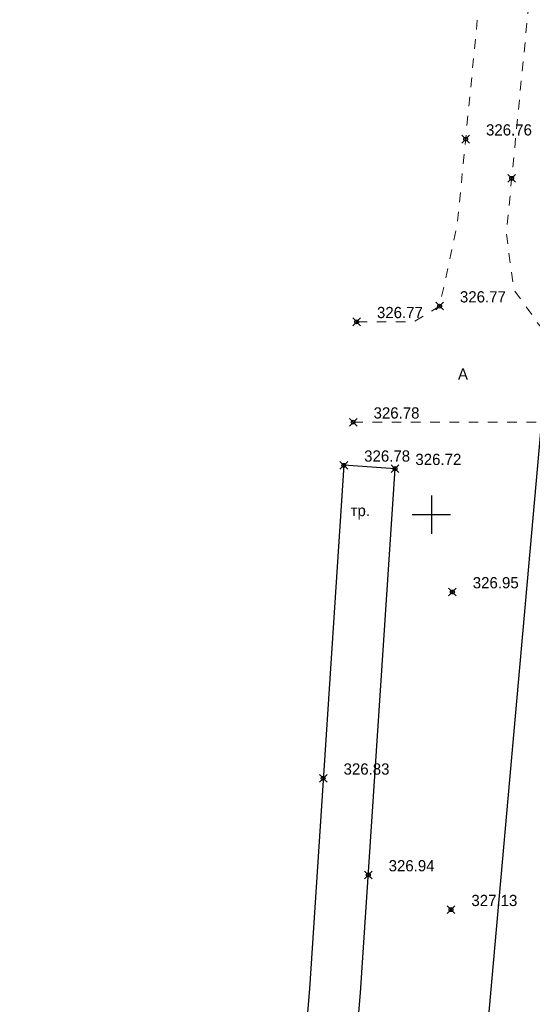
# Model space of a CAD drawing. Header units: metres. Extents: x 707528 to 709248, y 4308395 to 4311045.
# Tile 87 of 104: x 708246 to 708286, y 4310407 to 4310484. Entities that reach past the tile are written whole.
import ezdxf

# ---------------------------------------------------------------- set-up
doc = ezdxf.new("R2010")
doc.units = ezdxf.units.M
doc.header["$LTSCALE"] = 0.5
doc.header["$PDMODE"] = 35
doc.header["$PDSIZE"] = 0.3
doc.linetypes.add('Auto_Street_NotBorder_Line_m1', pattern=[3, 1.5, -1.5])
doc.linetypes.add('ДОРОГИ_СТРОЯЩ', pattern=[9, 8, -1])
for name, color, linetype in [('(001) Сетка', 92, 'Continuous'), ('(004) Точки рельефа', 7, 'Continuous'), ('(019) Связь', 3, 'ИК_КАБ_СВЯЗИ'), ('(025) Дорога', 7, 'Continuous')]:
    doc.layers.add(name, color=color, linetype=linetype)
doc.layers.add('AUTO#_ROADS_EXIST_L', color=7, linetype='Continuous', lineweight=15, true_color=0x000000)
doc.styles.add('BM-431', font='txt')
doc.styles.add('D-431', font='txt')
doc.styles.get("Standard").update_dxf_attribs({"font": 'txt.shx'})
doc.linetypes.add('ИК_КАБ_СВЯЗИ', pattern='A,4,["o",Standard,S=0.5,R=0,X=0,Y=-0.125],4,-2', length=10)

# ---------------------------------------------------------------- blocks, each defined once
blk = doc.blocks.new('Setka')
at = {"layer": '(001) Сетка'}
for p, q in [((0, 1.5), (0, -1.5)), ((-1.5, 0), (1.5, 0))]:
    blk.add_line(p, q, dxfattribs=at)

msp = doc.modelspace()

# ---------------------------------------------------------------- linework, layer by layer
at = {"layer": '(019) Связь', "elevation": 324.516, "flags": 128}
msp.add_lwpolyline([(708317.145, 4310790.996), (708301.016, 4310609.687), (708256.741, 4310111.973), (708241.57, 4309932.293), (708189.214, 4309312.333), (708166.334, 4308981.07), (708160.318, 4308915.535), (708146.619, 4308758.228), (708137.034, 4308632.496), (708137.034, 4308632.496), (708137.034, 4308632.496), (708136.895, 4308567.223), (708136.888, 4308563.897)], dxfattribs=at)
at = {"layer": '(025) Дорога', "elevation": 325.652, "flags": 128}
msp.add_lwpolyline([(708253.325, 4310173.436), (708258.254, 4310233.962), (708264.132, 4310304.061), (708268.683, 4310357.49), (708272.947, 4310407.999), (708275.637, 4310448.81), (708271.645, 4310449.073), (708268.959, 4310408.299), (708264.698, 4310357.829), (708260.146, 4310304.398), (708254.268, 4310234.296), (708249.661, 4310173.32)], dxfattribs=at)
at = {"color": 0, "linetype": 'ByBlock', "lineweight": -2, "transparency": 16777216}
for p in [(708281.139, 4310474.475, 326.757), (708284.731, 4310471.427, 326.762), (708279.108, 4310461.472, 326.77), (708272.641, 4310460.25, 326.773), (708272.376, 4310452.43, 326.778), (708271.645, 4310449.073, 326.781), (708275.637, 4310448.81, 326.723), (708280.109, 4310439.206, 326.951), (708270.039, 4310424.697, 326.832), (708273.551, 4310417.165, 326.945), (708280.001, 4310414.465, 327.126)]:
    msp.add_point(p, dxfattribs=at)
at = {"layer": 'AUTO#_ROADS_EXIST_L', "linetype": 'Auto_Street_NotBorder_Line_m1', "lineweight": 15, "elevation": -0.295, "flags": 128}
msp.add_lwpolyline([(708304.346, 4310675.702), (708316.418, 4310676.062), (708321.47, 4310673.372), (708324.242, 4310668.397), (708322.808, 4310652.192), (708313.727, 4310545.33), (708309.682, 4310499.917), (708306.848, 4310467.005), (708302.225, 4310463.166), (708297.926, 4310460.672), (708289.65, 4310459.061), (708286.918, 4310459.935), (708284.897, 4310462.746), (708284.31, 4310467.129), (708291.469, 4310540.27)], close=True, dxfattribs=at)
for points in [[(708289.332, 4310675.254), (708300.596, 4310675.59), (708297.071, 4310641.033), (708292.978, 4310595.183), (708280.484, 4310467.793), (708279.108, 4310461.472), (708277.086, 4310460.25), (708272.429, 4310460.25)], [(708272.376, 4310452.43), (708287.272, 4310452.43), (708295.17, 4310451.313), (708301.077, 4310448.104), (708304.912, 4310444.523), (708292.789, 4310303.739), (708292.789, 4310303.739), (708291.136, 4310283.511), (708282.876, 4310184.091), (708278.045, 4310123.141), (708270.81, 4310119.623), (708261.894, 4310117.849), (708248.629, 4310118.738)]]:
    msp.add_lwpolyline(points, dxfattribs=at)

# ---------------------------------------------------------------- block references
at = {"layer": '(001) Сетка'}
msp.add_blockref('Setka', (708278.465, 4310445.231), dxfattribs=at)

# ---------------------------------------------------------------- texts
at = {"layer": '(004) Точки рельефа', "style": 'D-431'}
for s, p in [('326.76', (708282.726, 4310474.76, 326.757)), ('326.77', (708280.694, 4310461.758, 326.77)), ('326.77', (708274.227, 4310460.536, 326.773)), ('326.78', (708273.962, 4310452.716, 326.778)), ('326.78', (708273.231, 4310449.359, 326.781)), ('326.72', (708277.223, 4310449.096, 326.723)), ('326.95', (708281.695, 4310439.492, 326.951)), ('326.83', (708271.625, 4310424.983, 326.832)), ('326.94', (708275.138, 4310417.45, 326.945)), ('327.13', (708281.587, 4310414.745, 327.126))]:
    msp.add_text(s, height=0.875, dxfattribs=at).set_placement(p)
at = {"layer": '(025) Дорога', "linetype": 'ДОРОГИ_СТРОЯЩ', "style": 'BM-431'}
for s, p in [('A', (708280.54, 4310455.744, -0.295)), ('тр.', (708272.174, 4310445.115, -0.295))]:
    msp.add_text(s, height=0.875, dxfattribs=at).set_placement(p)

doc.saveas('drawing.dxf')
